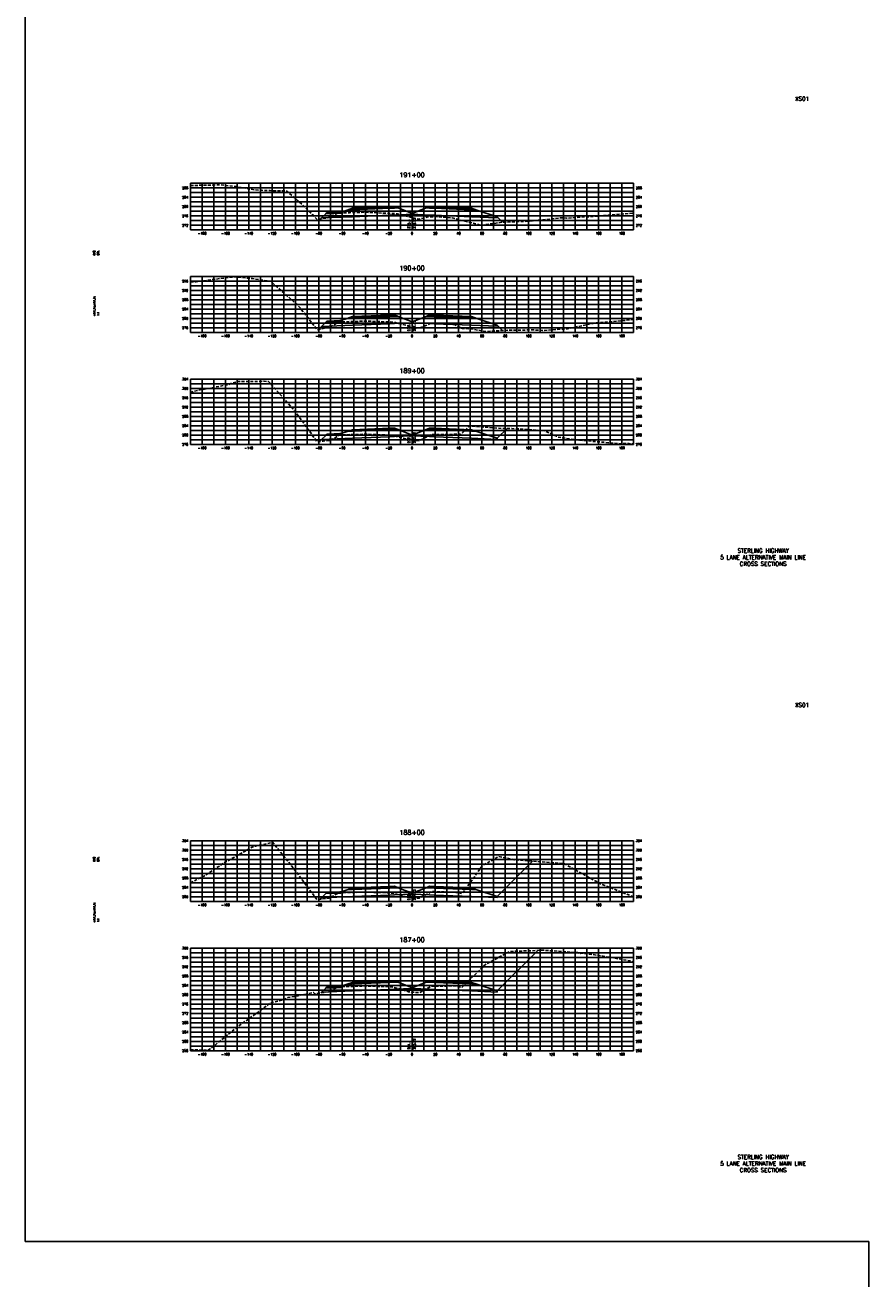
# Model space of a CAD drawing. Extents: x 37 to 10140, y -1968 to 9206.
# Tile 61 of 105: x 2898 to 3622, y 5124 to 6200. Entities that reach past the tile are written whole.
import ezdxf
from ezdxf.enums import TextEntityAlignment as Align

# ---------------------------------------------------------------- set-up
doc = ezdxf.new("R2010")
doc.units = 0
doc.header["$LTSCALE"] = 20
doc.header["$MEASUREMENT"] = 0
doc.linetypes.add('HIDDEN_050%', pattern=[0.1875, 0.125, -0.0625])
doc.layers.get('0').update_dxf_attribs({"color": 101})
for name, color, linetype in [('S-AT-TXT175', 6, 'Continuous'), ('S-AT-TXT80', 1, 'Continuous'), ('XDATUM', 3, 'Continuous'), ('XEG', 1, 'HIDDEN_050%'), ('XFG', 2, 'Continuous'), ('XGRID', 251, 'Continuous'), ('XGRIDT', 2, 'Continuous'), ('XREF-BORDER', 7, 'Continuous')]:
    doc.layers.add(name, color=color, linetype=linetype)
doc.styles.add('L100', font='simplex.shx', dxfattribs={"height": 2})
doc.styles.add('L175', font='ROMANSM.shx', dxfattribs={"height": 3.5})
doc.styles.add('L80', font='ROMANSM.shx', dxfattribs={"height": 1.6})

# ---------------------------------------------------------------- blocks, each defined once
blk = doc.blocks.new('03025_00_att1')
at = {"layer": 'S-AT-TXT175', "style": 'L175'}
for tag, p in [('NUM', (32.402, 20.822)), ('LINE1', (30.64, 1.444)), ('LINE2', (30.64, 1.161)), ('LINE3', (30.64, 0.877))]:
    blk.add_attdef(tag, text='', height=0.175, dxfattribs=at).set_placement(p, align=Align.CENTER)
at = {"layer": 'S-AT-TXT80', "style": 'L80'}
for tag, p in [('DESIGNED', (2.094, 14.201)), ('CHECKED', (2.265, 14.201)), ('DRAFTED', (2.436, 14.201)), ('PCTB', (2.094, 11.605)), ('PSCALE', (2.265, 11.605)), ('PVIEW', (2.436, 11.605))]:
    blk.add_attdef(tag, p, '', height=0.08, rotation=90, dxfattribs=at)

msp = doc.modelspace()

# ---------------------------------------------------------------- linework, layer by layer
for p, q in [((2898.2, 5156.3), (2898.2, 9206.2)), ((2898.2, 5156.3), (3621.8, 5156.3)), ((3621.8, 5156.3), (3621.8, -1967.9))]:
    msp.add_line(p, q)
at = {"layer": 'XDATUM', "flags": 128}
for points in [[(3151.5, 6033.2), (3152.4, 6034.2), (3179, 6035.2), (3211, 6036.5), (3215, 6036.7), (3230, 6037.3), (3245, 6036.7), (3249, 6036.5), (3281, 6035.2), (3303, 6034.3), (3303, 6035.2), (3307.7, 6030.5)], [(3149.5, 5938.3), (3152.4, 5941.2), (3179, 5942.2), (3211, 5943.5), (3215, 5943.7), (3230, 5944.3), (3245, 5943.7), (3249, 5943.5), (3281, 5942.2), (3303, 5941.3), (3303, 5942.2), (3307.6, 5937.6)], [(3150.7, 5842.5), (3152.4, 5844.2), (3179, 5845.2), (3211, 5846.5), (3215, 5846.7), (3230, 5847.3), (3245, 5846.7), (3249, 5846.5), (3281, 5845.2), (3303, 5844.3), (3303, 5845.2), (3311.5, 5853.7)], [(3151.1, 5449.8), (3152.4, 5451.2), (3179, 5452.2), (3211, 5453.5), (3215, 5453.7), (3230, 5454.3), (3245, 5453.7), (3249, 5453.5), (3281, 5452.2), (3303, 5451.3), (3303, 5452.2), (3333.3, 5482.6)], [(3151.7, 5369.5), (3152.4, 5370.2), (3179, 5371.2), (3211, 5372.5), (3215, 5372.7), (3230, 5373.3), (3245, 5372.7), (3249, 5372.5), (3281, 5371.2), (3303, 5370.3), (3303, 5371.2), (3337.8, 5406)]]:
    msp.add_lwpolyline(points, dxfattribs=at)
at = {"layer": 'XEG', "flags": 128}
for points in [[(3040, 6062), (3065.7, 6062.6), (3079.1, 6061.1), (3094.7, 6058.3), (3100.8, 6057.9), (3108.5, 6057.6), (3121.8, 6057.3), (3122.6, 6057.3), (3131.8, 6049.3), (3133.2, 6048.3), (3149, 6032.7), (3150.9, 6033.1), (3159.4, 6034.8), (3160.3, 6035.2), (3166, 6038.2), (3167.7, 6038.3), (3170.3, 6038.5), (3176.5, 6038.7), (3190.6, 6039.1), (3208.4, 6038.2), (3216.1, 6037.9), (3217, 6037.7), (3217.6, 6037.7), (3220.8, 6036.6), (3230, 6034.6), (3236.1, 6033.2), (3243.5, 6035.1), (3250.8, 6035.3), (3264.3, 6034.3), (3264.5, 6034.2), (3285.8, 6028.8), (3289.3, 6027.9), (3289.9, 6028), (3307.2, 6030.5), (3329.9, 6031.4), (3335.8, 6031.9), (3358.1, 6034.4), (3362.4, 6034.1), (3364.3, 6034), (3395.3, 6036.3), (3408.9, 6037.4), (3420, 6038.4)], [(3040, 5979.2), (3044.8, 5979.5), (3073.4, 5983.3), (3077.6, 5983.6), (3078.7, 5983.6), (3090.3, 5982.5), (3093.1, 5982.3), (3109.2, 5979.6), (3128.5, 5962.4), (3132.2, 5959.3), (3137.3, 5952.9), (3148.9, 5938.1), (3157.3, 5940.1), (3159.6, 5940.5), (3165.4, 5943.9), (3166.8, 5944.9), (3167.8, 5944.9), (3170.4, 5945.1), (3180.2, 5945.4), (3190.7, 5945.7), (3200.8, 5945.3), (3210.3, 5945), (3213, 5944.9), (3214.5, 5944.8), (3225.4, 5942), (3228.9, 5941.1), (3230, 5940.9), (3234.7, 5940), (3236.6, 5939.9), (3244.5, 5943.1), (3246.5, 5944.1), (3249.6, 5944), (3264.2, 5944), (3271.3, 5940.2), (3273.2, 5939.5), (3282.4, 5938.8), (3293, 5936.7), (3301.3, 5937.3), (3310.4, 5937.8), (3333.7, 5938.2), (3341.9, 5937.7), (3363.3, 5939.1), (3379.9, 5942.7), (3388.1, 5944.2), (3420, 5947)], [(3040, 5884.6), (3043.3, 5885.7), (3072.9, 5891.4), (3076.4, 5892.8), (3080.4, 5893.8), (3103.1, 5894.1), (3106.2, 5894), (3106.8, 5894), (3108.6, 5892.2), (3128.8, 5869.4), (3132.9, 5863.9), (3148.5, 5842.4), (3153.8, 5842.7), (3160.2, 5843.5), (3164.3, 5845.8), (3167.4, 5847.9), (3169.1, 5848.1), (3170.5, 5848.2), (3180.3, 5848.5), (3190.8, 5848.7), (3200.9, 5848.3), (3210.3, 5847.9), (3212, 5847.8), (3213.5, 5847.7), (3221.1, 5845.7), (3225.7, 5844.5), (3229.6, 5843.9), (3230, 5843.9), (3236.5, 5843.1), (3240.5, 5845.4), (3246.8, 5848.6), (3254.8, 5848.6), (3265, 5848.6), (3270.2, 5849), (3272, 5848.6), (3275.1, 5851.5), (3279.2, 5855.8), (3308.4, 5853.6), (3310.7, 5853.8), (3313, 5853.5), (3315.6, 5853.6), (3343.3, 5851.8), (3354, 5847), (3355.3, 5846.2), (3367, 5844.3), (3371.1, 5843.8), (3408.4, 5840.6), (3416.2, 5840.7), (3420, 5840.4)], [(3040, 5463.9), (3052, 5470.1), (3071, 5482.4), (3071.6, 5482.6), (3093.5, 5494.9), (3094.7, 5495.4), (3095.7, 5495.4), (3110.4, 5498.7), (3123.8, 5482.2), (3125.3, 5480.4), (3126.7, 5478.6), (3148.6, 5449.6), (3152.7, 5450), (3158.8, 5450.9), (3162.1, 5452.6), (3166.7, 5455.2), (3169.5, 5455.4), (3170.5, 5455.5), (3179.5, 5455.7), (3190.3, 5456), (3200.7, 5455.7), (3210.2, 5455.3), (3211.5, 5455.2), (3214.2, 5455), (3219.1, 5453.7), (3226.5, 5451.6), (3230, 5451.2), (3230.5, 5451.1), (3236, 5450.7), (3242.5, 5454), (3247, 5456.5), (3267.5, 5455.9), (3267.5, 5455.9), (3267.6, 5455.8), (3273, 5454.7), (3274.3, 5456.2), (3290.3, 5478.6), (3291.4, 5479.3), (3304.3, 5486.5), (3315.7, 5484.3), (3317.5, 5483.8), (3355.2, 5480.8), (3360.1, 5480.6), (3380.3, 5469.4), (3392.7, 5462.6), (3395.3, 5461.8), (3420, 5451.8)], [(3040, 5320.8), (3053.8, 5320.4), (3056, 5320.9), (3060.3, 5324.2), (3079.8, 5340), (3101.9, 5355.9), (3108.5, 5360.9), (3118.8, 5363.5), (3120.9, 5364.1), (3123.4, 5365.5), (3132.2, 5367.1), (3145.4, 5369.9), (3146.6, 5368.7), (3153.9, 5369.8), (3158.1, 5370.5), (3159.8, 5371.5), (3166.8, 5374.5), (3167.6, 5374.6), (3170.5, 5374.9), (3181, 5375.2), (3190.3, 5375.5), (3199.5, 5375.2), (3210.1, 5374.9), (3210.8, 5374.8), (3213.9, 5374.5), (3215.9, 5374), (3227, 5370.5), (3228.5, 5370.4), (3230, 5370.3), (3236.2, 5369.7), (3245.1, 5374.5), (3246.9, 5375.4), (3251.2, 5375.4), (3266.7, 5375.5), (3269.2, 5375), (3272.7, 5374.3), (3292.3, 5393.3), (3294.5, 5394.8), (3307.2, 5401.5), (3314.2, 5405.1), (3315.4, 5405.1), (3318.9, 5405.3), (3332.5, 5405.7), (3341.2, 5406.3), (3357.2, 5405.1), (3371.8, 5404.1), (3374.4, 5403.4), (3377, 5403.6), (3389.5, 5401.8), (3417.6, 5396.9), (3420, 5396.2)]]:
    msp.add_lwpolyline(points, dxfattribs=at)
at = {"layer": 'XFG', "flags": 128}
for points in [[(3215, 6043), (3211, 6042.8), (3179, 6041.6), (3179, 6042.6), (3174.4, 6041), (3179, 6041.2), (3211, 6042.5), (3215, 6042.7), (3218, 6042.8), (3215, 6044), (3215, 6043)], [(3215, 6044), (3211, 6043.8), (3179, 6042.6), (3179, 6042.2), (3211, 6043.5), (3215, 6043.7), (3215, 6044)], [(3215, 6043.7), (3211, 6043.5), (3179, 6042.2), (3179, 6041.6), (3211, 6042.8), (3215, 6043), (3215, 6043.7)], [(3245, 6044), (3242, 6042.8), (3245, 6042.7), (3249, 6042.5), (3281, 6041.2), (3285.6, 6041), (3281, 6042.6), (3281, 6041.6), (3249, 6042.8), (3245, 6043), (3245, 6044)], [(3245, 6044), (3245, 6043.7), (3249, 6043.5), (3281, 6042.2), (3281, 6042.6), (3249, 6043.8), (3245, 6044)], [(3245, 6043.7), (3245, 6043), (3249, 6042.8), (3281, 6041.6), (3281, 6042.2), (3249, 6043.5), (3245, 6043.7)], [(3152.4, 6034.2), (3152.4, 6034.2), (3151.5, 6033.2)], [(3230, 6038), (3218, 6042.8), (3215, 6042.7), (3211, 6042.5), (3179, 6041.2), (3174.4, 6041), (3169, 6039.2), (3169, 6038.2), (3156, 6037.7), (3152.4, 6034.2), (3179, 6035.2), (3211, 6036.5), (3215, 6036.7), (3230, 6037.3), (3230, 6038)], [(3169, 6039.2), (3168, 6039.2), (3168, 6038.9), (3158, 6038.5), (3158, 6038.8), (3157, 6038.8), (3156, 6037.7), (3169, 6038.2), (3169, 6039.2)], [(3168, 6039.2), (3158, 6038.8), (3158, 6038.5), (3168, 6038.9), (3168, 6039.2)], [(3230, 6038), (3242, 6042.8), (3245, 6042.7), (3249, 6042.5), (3281, 6041.2), (3285.6, 6041), (3303, 6035.2), (3303, 6034.3), (3281, 6035.2), (3249, 6036.5), (3245, 6036.7), (3230, 6037.3)], [(3303, 6035.2), (3303, 6035.2), (3307.7, 6030.5)], [(3230, 5945), (3218, 5949.8), (3215, 5949.7), (3211, 5949.5), (3179, 5948.2), (3174.4, 5948), (3169, 5946.2), (3169, 5945.2), (3156, 5944.7), (3152.4, 5941.2), (3179, 5942.2), (3211, 5943.5), (3215, 5943.7), (3230, 5944.3), (3230, 5945)], [(3215, 5950), (3211, 5949.8), (3179, 5948.6), (3179, 5949.6), (3174.4, 5948), (3179, 5948.2), (3211, 5949.5), (3215, 5949.7), (3218, 5949.8), (3215, 5951), (3215, 5950)], [(3215, 5951), (3211, 5950.8), (3179, 5949.6), (3179, 5949.2), (3211, 5950.5), (3215, 5950.7), (3215, 5951)], [(3215, 5950.7), (3211, 5950.5), (3179, 5949.2), (3179, 5948.6), (3211, 5949.8), (3215, 5950), (3215, 5950.7)], [(3230, 5945), (3242, 5949.8), (3245, 5949.7), (3249, 5949.5), (3281, 5948.2), (3285.6, 5948), (3303, 5942.2), (3303, 5941.3), (3281, 5942.2), (3249, 5943.5), (3245, 5943.7), (3230, 5944.3)], [(3245, 5951), (3242, 5949.8), (3245, 5949.7), (3249, 5949.5), (3281, 5948.2), (3285.6, 5948), (3281, 5949.6), (3281, 5948.6), (3249, 5949.8), (3245, 5950), (3245, 5951)], [(3245, 5951), (3245, 5950.7), (3249, 5950.5), (3281, 5949.2), (3281, 5949.6), (3249, 5950.8), (3245, 5951)], [(3245, 5950.7), (3245, 5950), (3249, 5949.8), (3281, 5948.6), (3281, 5949.2), (3249, 5950.5), (3245, 5950.7)], [(3152.4, 5941.2), (3152.4, 5941.2), (3149.5, 5938.3)], [(3169, 5946.2), (3168, 5946.2), (3168, 5945.9), (3158, 5945.5), (3158, 5945.8), (3157, 5945.8), (3156, 5944.7), (3169, 5945.2), (3169, 5946.2)], [(3168, 5946.2), (3158, 5945.8), (3158, 5945.5), (3168, 5945.9), (3168, 5946.2)], [(3303, 5942.2), (3303, 5942.2), (3307.6, 5937.6)], [(3230, 5848), (3218, 5852.8), (3215, 5852.7), (3211, 5852.5), (3179, 5851.2), (3174.4, 5851), (3169, 5849.2), (3169, 5848.2), (3156, 5847.7), (3152.4, 5844.2), (3179, 5845.2), (3211, 5846.5), (3215, 5846.7), (3230, 5847.3), (3230, 5848)], [(3215, 5853), (3211, 5852.8), (3179, 5851.6), (3179, 5852.6), (3174.4, 5851), (3179, 5851.2), (3211, 5852.5), (3215, 5852.7), (3218, 5852.8), (3215, 5854), (3215, 5853)], [(3215, 5854), (3211, 5853.8), (3179, 5852.6), (3179, 5852.2), (3211, 5853.5), (3215, 5853.7), (3215, 5854)], [(3215, 5853.7), (3211, 5853.5), (3179, 5852.2), (3179, 5851.6), (3211, 5852.8), (3215, 5853), (3215, 5853.7)], [(3230, 5848), (3242, 5852.8), (3245, 5852.7), (3249, 5852.5), (3281, 5851.2), (3285.6, 5851), (3303, 5845.2), (3303, 5844.3), (3281, 5845.2), (3249, 5846.5), (3245, 5846.7), (3230, 5847.3)], [(3245, 5854), (3242, 5852.8), (3245, 5852.7), (3249, 5852.5), (3281, 5851.2), (3285.6, 5851), (3281, 5852.6), (3281, 5851.6), (3249, 5852.8), (3245, 5853), (3245, 5854)], [(3245, 5854), (3245, 5853.7), (3249, 5853.5), (3281, 5852.2), (3281, 5852.6), (3249, 5853.8), (3245, 5854)], [(3245, 5853.7), (3245, 5853), (3249, 5852.8), (3281, 5851.6), (3281, 5852.2), (3249, 5853.5), (3245, 5853.7)], [(3303, 5845.2), (3303, 5845.2), (3311.5, 5853.7)], [(3152.4, 5844.2), (3152.4, 5844.2), (3150.7, 5842.5)], [(3169, 5849.2), (3168, 5849.2), (3168, 5848.9), (3158, 5848.5), (3158, 5848.8), (3157, 5848.8), (3156, 5847.7), (3169, 5848.2), (3169, 5849.2)], [(3168, 5849.2), (3158, 5848.8), (3158, 5848.5), (3168, 5848.9), (3168, 5849.2)], [(3303, 5452.2), (3303, 5452.2), (3333.3, 5482.6)], [(3230, 5455), (3218, 5459.8), (3215, 5459.7), (3211, 5459.5), (3179, 5458.2), (3174.4, 5458), (3169, 5456.2), (3169, 5455.2), (3156, 5454.7), (3152.4, 5451.2), (3179, 5452.2), (3211, 5453.5), (3215, 5453.7), (3230, 5454.3), (3230, 5455)], [(3169, 5456.2), (3168, 5456.2), (3168, 5455.9), (3158, 5455.5), (3158, 5455.8), (3157, 5455.8), (3156, 5454.7), (3169, 5455.2), (3169, 5456.2)], [(3168, 5456.2), (3158, 5455.8), (3158, 5455.5), (3168, 5455.9), (3168, 5456.2)], [(3215, 5460), (3211, 5459.8), (3179, 5458.6), (3179, 5459.6), (3174.4, 5458), (3179, 5458.2), (3211, 5459.5), (3215, 5459.7), (3218, 5459.8), (3215, 5461), (3215, 5460)], [(3215, 5461), (3211, 5460.8), (3179, 5459.6), (3179, 5459.2), (3211, 5460.5), (3215, 5460.7), (3215, 5461)], [(3215, 5460.7), (3211, 5460.5), (3179, 5459.2), (3179, 5458.6), (3211, 5459.8), (3215, 5460), (3215, 5460.7)], [(3230, 5455), (3242, 5459.8), (3245, 5459.7), (3249, 5459.5), (3281, 5458.2), (3285.6, 5458), (3303, 5452.2), (3303, 5451.3), (3281, 5452.2), (3249, 5453.5), (3245, 5453.7), (3230, 5454.3)], [(3245, 5461), (3242, 5459.8), (3245, 5459.7), (3249, 5459.5), (3281, 5458.2), (3285.6, 5458), (3281, 5459.6), (3281, 5458.6), (3249, 5459.8), (3245, 5460), (3245, 5461)], [(3245, 5461), (3245, 5460.7), (3249, 5460.5), (3281, 5459.2), (3281, 5459.6), (3249, 5460.8), (3245, 5461)], [(3245, 5460.7), (3245, 5460), (3249, 5459.8), (3281, 5458.6), (3281, 5459.2), (3249, 5460.5), (3245, 5460.7)], [(3152.4, 5451.2), (3152.4, 5451.2), (3151.1, 5449.8)], [(3303, 5371.2), (3303, 5371.2), (3337.8, 5406)], [(3230, 5374), (3218, 5378.8), (3215, 5378.7), (3211, 5378.5), (3179, 5377.2), (3174.4, 5377), (3169, 5375.2), (3169, 5374.2), (3156, 5373.7), (3152.4, 5370.2), (3179, 5371.2), (3211, 5372.5), (3215, 5372.7), (3230, 5373.3), (3230, 5374)], [(3215, 5379), (3211, 5378.8), (3179, 5377.6), (3179, 5378.6), (3174.4, 5377), (3179, 5377.2), (3211, 5378.5), (3215, 5378.7), (3218, 5378.8), (3215, 5380), (3215, 5379)], [(3215, 5380), (3211, 5379.8), (3179, 5378.6), (3179, 5378.2), (3211, 5379.5), (3215, 5379.7), (3215, 5380)], [(3215, 5379.7), (3211, 5379.5), (3179, 5378.2), (3179, 5377.6), (3211, 5378.8), (3215, 5379), (3215, 5379.7)], [(3230, 5374), (3242, 5378.8), (3245, 5378.7), (3249, 5378.5), (3281, 5377.2), (3285.6, 5377), (3303, 5371.2), (3303, 5370.3), (3281, 5371.2), (3249, 5372.5), (3245, 5372.7), (3230, 5373.3)], [(3245, 5380), (3242, 5378.8), (3245, 5378.7), (3249, 5378.5), (3281, 5377.2), (3285.6, 5377), (3281, 5378.6), (3281, 5377.6), (3249, 5378.8), (3245, 5379), (3245, 5380)], [(3245, 5380), (3245, 5379.7), (3249, 5379.5), (3281, 5378.2), (3281, 5378.6), (3249, 5379.8), (3245, 5380)], [(3245, 5379.7), (3245, 5379), (3249, 5378.8), (3281, 5377.6), (3281, 5378.2), (3249, 5379.5), (3245, 5379.7)], [(3152.4, 5370.2), (3152.4, 5370.2), (3151.7, 5369.5)], [(3169, 5375.2), (3168, 5375.2), (3168, 5374.9), (3158, 5374.5), (3158, 5374.8), (3157, 5374.8), (3156, 5373.7), (3169, 5374.2), (3169, 5375.2)], [(3168, 5375.2), (3158, 5374.8), (3158, 5374.5), (3168, 5374.9), (3168, 5375.2)]]:
    msp.add_lwpolyline(points, dxfattribs=at)
at = {"layer": 'XGRID'}
for p, q in [((3040, 6024), (3040, 6064)), ((3040, 6064), (3420, 6064)), ((3040, 6060), (3420, 6060)), ((3040, 6056), (3420, 6056)), ((3050, 6024), (3050, 6064)), ((3060, 6024), (3060, 6064)), ((3070, 6024), (3070, 6064)), ((3080, 6024), (3080, 6064)), ((3090, 6024), (3090, 6064)), ((3100, 6024), (3100, 6064)), ((3110, 6024), (3110, 6064)), ((3120, 6024), (3120, 6064)), ((3130, 6024), (3130, 6064)), ((3140, 6024), (3140, 6064)), ((3150, 6024), (3150, 6064)), ((3160, 6024), (3160, 6064)), ((3170, 6024), (3170, 6064)), ((3180, 6024), (3180, 6064)), ((3190, 6024), (3190, 6064)), ((3200, 6024), (3200, 6064)), ((3210, 6024), (3210, 6064)), ((3220, 6024), (3220, 6064)), ((3230, 6024), (3230, 6064)), ((3240, 6024), (3240, 6064)), ((3250, 6024), (3250, 6064)), ((3260, 6024), (3260, 6064)), ((3270, 6024), (3270, 6064)), ((3280, 6024), (3280, 6064)), ((3290, 6024), (3290, 6064)), ((3300, 6024), (3300, 6064)), ((3310, 6024), (3310, 6064)), ((3320, 6024), (3320, 6064)), ((3330, 6024), (3330, 6064)), ((3340, 6024), (3340, 6064)), ((3350, 6024), (3350, 6064)), ((3360, 6024), (3360, 6064)), ((3370, 6024), (3370, 6064)), ((3380, 6024), (3380, 6064)), ((3390, 6024), (3390, 6064)), ((3400, 6024), (3400, 6064)), ((3410, 6024), (3410, 6064)), ((3420, 6024), (3420, 6064)), ((3040, 6052), (3420, 6052)), ((3040, 6048), (3420, 6048)), ((3040, 6044), (3420, 6044)), ((3040, 6040), (3420, 6040)), ((3040, 6036), (3420, 6036)), ((3040, 6032), (3420, 6032)), ((3040, 6028), (3420, 6028)), ((3040, 6024), (3420, 6024)), ((3040, 5936), (3040, 5984)), ((3040, 5984), (3420, 5984)), ((3040, 5980), (3420, 5980)), ((3050, 5936), (3050, 5984)), ((3060, 5936), (3060, 5984)), ((3070, 5936), (3070, 5984)), ((3080, 5936), (3080, 5984)), ((3090, 5936), (3090, 5984)), ((3100, 5936), (3100, 5984)), ((3110, 5936), (3110, 5984)), ((3120, 5936), (3120, 5984)), ((3130, 5936), (3130, 5984)), ((3140, 5936), (3140, 5984)), ((3150, 5936), (3150, 5984)), ((3160, 5936), (3160, 5984)), ((3170, 5936), (3170, 5984)), ((3180, 5936), (3180, 5984)), ((3190, 5936), (3190, 5984)), ((3200, 5936), (3200, 5984)), ((3210, 5936), (3210, 5984)), ((3220, 5936), (3220, 5984)), ((3230, 5936), (3230, 5984)), ((3240, 5936), (3240, 5984)), ((3250, 5936), (3250, 5984)), ((3260, 5936), (3260, 5984)), ((3270, 5936), (3270, 5984)), ((3280, 5936), (3280, 5984)), ((3290, 5936), (3290, 5984)), ((3300, 5936), (3300, 5984)), ((3310, 5936), (3310, 5984)), ((3320, 5936), (3320, 5984)), ((3330, 5936), (3330, 5984)), ((3340, 5936), (3340, 5984)), ((3350, 5936), (3350, 5984)), ((3360, 5936), (3360, 5984)), ((3370, 5936), (3370, 5984)), ((3380, 5936), (3380, 5984)), ((3390, 5936), (3390, 5984)), ((3400, 5936), (3400, 5984)), ((3410, 5936), (3410, 5984)), ((3420, 5936), (3420, 5984)), ((3040, 5976), (3420, 5976)), ((3040, 5972), (3420, 5972)), ((3040, 5968), (3420, 5968)), ((3040, 5964), (3420, 5964)), ((3040, 5960), (3420, 5960)), ((3040, 5956), (3420, 5956)), ((3040, 5952), (3420, 5952)), ((3040, 5948), (3420, 5948)), ((3040, 5944), (3420, 5944)), ((3040, 5940), (3420, 5940)), ((3040, 5936), (3420, 5936)), ((3040, 5840), (3040, 5896)), ((3040, 5896), (3420, 5896)), ((3050, 5840), (3050, 5896)), ((3060, 5840), (3060, 5896)), ((3070, 5840), (3070, 5896)), ((3080, 5840), (3080, 5896)), ((3090, 5840), (3090, 5896)), ((3100, 5840), (3100, 5896)), ((3110, 5840), (3110, 5896)), ((3120, 5840), (3120, 5896)), ((3130, 5840), (3130, 5896)), ((3140, 5840), (3140, 5896)), ((3150, 5840), (3150, 5896)), ((3160, 5840), (3160, 5896)), ((3170, 5840), (3170, 5896)), ((3180, 5840), (3180, 5896)), ((3190, 5840), (3190, 5896)), ((3200, 5840), (3200, 5896)), ((3210, 5840), (3210, 5896)), ((3220, 5840), (3220, 5896)), ((3230, 5840), (3230, 5896)), ((3240, 5840), (3240, 5896)), ((3250, 5840), (3250, 5896)), ((3260, 5840), (3260, 5896)), ((3270, 5840), (3270, 5896)), ((3280, 5840), (3280, 5896)), ((3290, 5840), (3290, 5896)), ((3300, 5840), (3300, 5896)), ((3310, 5840), (3310, 5896)), ((3320, 5840), (3320, 5896)), ((3330, 5840), (3330, 5896)), ((3340, 5840), (3340, 5896)), ((3350, 5840), (3350, 5896)), ((3360, 5840), (3360, 5896)), ((3370, 5840), (3370, 5896)), ((3380, 5840), (3380, 5896)), ((3390, 5840), (3390, 5896)), ((3400, 5840), (3400, 5896)), ((3410, 5840), (3410, 5896)), ((3420, 5840), (3420, 5896)), ((3040, 5892), (3420, 5892)), ((3040, 5888), (3420, 5888)), ((3040, 5884), (3420, 5884)), ((3040, 5880), (3420, 5880)), ((3040, 5876), (3420, 5876)), ((3040, 5872), (3420, 5872)), ((3040, 5868), (3420, 5868)), ((3040, 5864), (3420, 5864)), ((3040, 5860), (3420, 5860)), ((3040, 5856), (3420, 5856)), ((3040, 5852), (3420, 5852)), ((3040, 5848), (3420, 5848)), ((3040, 5844), (3420, 5844)), ((3040, 5840), (3420, 5840)), ((3040, 5448), (3040, 5500)), ((3040, 5500), (3420, 5500)), ((3040, 5496), (3420, 5496)), ((3050, 5448), (3050, 5500)), ((3060, 5448), (3060, 5500)), ((3070, 5448), (3070, 5500)), ((3080, 5448), (3080, 5500)), ((3090, 5448), (3090, 5500)), ((3100, 5448), (3100, 5500)), ((3110, 5448), (3110, 5500)), ((3120, 5448), (3120, 5500)), ((3130, 5448), (3130, 5500)), ((3140, 5448), (3140, 5500)), ((3150, 5448), (3150, 5500)), ((3160, 5448), (3160, 5500)), ((3170, 5448), (3170, 5500)), ((3180, 5448), (3180, 5500)), ((3190, 5448), (3190, 5500)), ((3200, 5448), (3200, 5500)), ((3210, 5448), (3210, 5500)), ((3220, 5448), (3220, 5500)), ((3230, 5448), (3230, 5500)), ((3240, 5448), (3240, 5500)), ((3250, 5448), (3250, 5500)), ((3260, 5448), (3260, 5500)), ((3270, 5448), (3270, 5500)), ((3280, 5448), (3280, 5500)), ((3290, 5448), (3290, 5500)), ((3300, 5448), (3300, 5500)), ((3310, 5448), (3310, 5500)), ((3320, 5448), (3320, 5500)), ((3330, 5448), (3330, 5500)), ((3340, 5448), (3340, 5500)), ((3350, 5448), (3350, 5500)), ((3360, 5448), (3360, 5500)), ((3370, 5448), (3370, 5500)), ((3380, 5448), (3380, 5500)), ((3390, 5448), (3390, 5500)), ((3400, 5448), (3400, 5500)), ((3410, 5448), (3410, 5500)), ((3420, 5448), (3420, 5500)), ((3040, 5492), (3420, 5492)), ((3040, 5488), (3420, 5488)), ((3040, 5484), (3420, 5484)), ((3040, 5480), (3420, 5480)), ((3040, 5476), (3420, 5476)), ((3040, 5472), (3420, 5472)), ((3040, 5468), (3420, 5468)), ((3040, 5464), (3420, 5464)), ((3040, 5460), (3420, 5460)), ((3040, 5456), (3420, 5456)), ((3040, 5452), (3420, 5452)), ((3040, 5448), (3420, 5448)), ((3040, 5320), (3040, 5408)), ((3040, 5408), (3420, 5408)), ((3040, 5404), (3420, 5404)), ((3040, 5400), (3420, 5400)), ((3050, 5320), (3050, 5408)), ((3060, 5320), (3060, 5408)), ((3070, 5320), (3070, 5408)), ((3080, 5320), (3080, 5408)), ((3090, 5320), (3090, 5408)), ((3100, 5320), (3100, 5408)), ((3110, 5320), (3110, 5408)), ((3120, 5320), (3120, 5408)), ((3130, 5320), (3130, 5408)), ((3140, 5320), (3140, 5408)), ((3150, 5320), (3150, 5408)), ((3160, 5320), (3160, 5408)), ((3170, 5320), (3170, 5408)), ((3180, 5320), (3180, 5408)), ((3190, 5320), (3190, 5408)), ((3200, 5320), (3200, 5408)), ((3210, 5320), (3210, 5408)), ((3220, 5320), (3220, 5408)), ((3230, 5320), (3230, 5408)), ((3240, 5320), (3240, 5408)), ((3250, 5320), (3250, 5408)), ((3260, 5320), (3260, 5408)), ((3270, 5320), (3270, 5408)), ((3280, 5320), (3280, 5408)), ((3290, 5320), (3290, 5408)), ((3300, 5320), (3300, 5408)), ((3310, 5320), (3310, 5408)), ((3320, 5320), (3320, 5408)), ((3330, 5320), (3330, 5408)), ((3340, 5320), (3340, 5408)), ((3350, 5320), (3350, 5408)), ((3360, 5320), (3360, 5408)), ((3370, 5320), (3370, 5408)), ((3380, 5320), (3380, 5408)), ((3390, 5320), (3390, 5408)), ((3400, 5320), (3400, 5408)), ((3410, 5320), (3410, 5408)), ((3420, 5320), (3420, 5408)), ((3040, 5396), (3420, 5396)), ((3040, 5392), (3420, 5392)), ((3040, 5388), (3420, 5388)), ((3040, 5384), (3420, 5384)), ((3040, 5380), (3420, 5380)), ((3040, 5376), (3420, 5376)), ((3040, 5372), (3420, 5372)), ((3040, 5368), (3420, 5368)), ((3040, 5364), (3420, 5364)), ((3040, 5360), (3420, 5360)), ((3040, 5356), (3420, 5356)), ((3040, 5352), (3420, 5352)), ((3040, 5348), (3420, 5348)), ((3040, 5344), (3420, 5344)), ((3040, 5340), (3420, 5340)), ((3040, 5336), (3420, 5336)), ((3040, 5332), (3420, 5332)), ((3040, 5328), (3420, 5328)), ((3040, 5324), (3420, 5324)), ((3040, 5320), (3420, 5320))]:
    msp.add_line(p, q, dxfattribs=at)

# ---------------------------------------------------------------- block references
at = {"layer": 'XREF-BORDER'}
ref = msp.add_blockref('03025_00_att1', (2916.4, 5718.2), dxfattribs=dict(at, xscale=20, yscale=20, zscale=20))
ref.add_attrib('LINE1', 'STERLING HIGHWAY', dxfattribs={"layer": 'S-AT-TXT175', "height": 3.5, "style": 'L175'}).set_placement((3531.1, 5747.1), align=Align.CENTER)
ref.add_attrib('LINE2', '5 LANE ALTERNATIVE MAIN LINE', dxfattribs={"layer": 'S-AT-TXT175', "height": 3.5, "style": 'L175'}).set_placement((3531.1, 5741.4), align=Align.CENTER)
ref.add_attrib('LINE3', 'CROSS SECTIONS', dxfattribs={"layer": 'S-AT-TXT175', "height": 3.5, "style": 'L175'}).set_placement((3531.1, 5735.8), align=Align.CENTER)
ref.add_attrib('NUM', 'XS01', dxfattribs={"layer": 'S-AT-TXT175', "height": 3.5, "style": 'L175'}).set_placement((3564.5, 6134.7), align=Align.CENTER)
ref.add_attrib('DESIGNED', 'CAB', (2958.3, 6002.2), dxfattribs={"layer": 'S-AT-TXT80', "height": 1.6, "rotation": 90, "style": 'L80'})
ref.add_attrib('CHECKED', 'DRL', (2961.7, 6002.2), dxfattribs={"layer": 'S-AT-TXT80', "height": 1.6, "rotation": 90, "style": 'L80'})
ref.add_attrib('PCTB', 'adot_hs,adot_fs', (2958.3, 5950.3), dxfattribs={"layer": 'S-AT-TXT80', "height": 1.6, "rotation": 90, "style": 'L80'})
ref.add_attrib('PSCALE', '1:1', (2961.7, 5950.3), dxfattribs={"layer": 'S-AT-TXT80', "height": 1.6, "rotation": 90, "style": 'L80'})
ref = msp.add_blockref('03025_00_att1', (2916.4, 5198.2), dxfattribs=dict(at, xscale=20, yscale=20, zscale=20))
ref.add_attrib('LINE1', 'STERLING HIGHWAY', dxfattribs={"layer": 'S-AT-TXT175', "height": 3.5, "style": 'L175'}).set_placement((3531.1, 5227.1), align=Align.CENTER)
ref.add_attrib('LINE2', '5 LANE ALTERNATIVE MAIN LINE', dxfattribs={"layer": 'S-AT-TXT175', "height": 3.5, "style": 'L175'}).set_placement((3531.1, 5221.4), align=Align.CENTER)
ref.add_attrib('LINE3', 'CROSS SECTIONS', dxfattribs={"layer": 'S-AT-TXT175', "height": 3.5, "style": 'L175'}).set_placement((3531.1, 5215.8), align=Align.CENTER)
ref.add_attrib('NUM', 'XS01', dxfattribs={"layer": 'S-AT-TXT175', "height": 3.5, "style": 'L175'}).set_placement((3564.5, 5614.7), align=Align.CENTER)
ref.add_attrib('DESIGNED', 'CAB', (2958.3, 5482.2), dxfattribs={"layer": 'S-AT-TXT80', "height": 1.6, "rotation": 90, "style": 'L80'})
ref.add_attrib('CHECKED', 'DRL', (2961.7, 5482.2), dxfattribs={"layer": 'S-AT-TXT80', "height": 1.6, "rotation": 90, "style": 'L80'})
ref.add_attrib('PCTB', 'adot_hs,adot_fs', (2958.3, 5430.3), dxfattribs={"layer": 'S-AT-TXT80', "height": 1.6, "rotation": 90, "style": 'L80'})
ref.add_attrib('PSCALE', '1:1', (2961.7, 5430.3), dxfattribs={"layer": 'S-AT-TXT80', "height": 1.6, "rotation": 90, "style": 'L80'})

# ---------------------------------------------------------------- texts
at = {"layer": 'XGRIDT', "style": 'L100'}
for s, p in [('191+00', (3230, 6068)), ('190+00', (3230, 5988)), ('189+00', (3230, 5900)), ('188+00', (3230, 5504)), ('187+00', (3230, 5412))]:
    msp.add_text(s, height=4, dxfattribs=at).set_placement(p, align=Align.BOTTOM_CENTER)
for s, p in [('288', (3038, 6060)), ('284', (3038, 6052)), ('280', (3038, 6044)), ('276', (3038, 6036)), ('272', (3038, 6028)), ('296', (3038, 5980)), ('292', (3038, 5972)), ('288', (3038, 5964)), ('284', (3038, 5956)), ('280', (3038, 5948)), ('276', (3038, 5940)), ('304', (3038, 5896)), ('300', (3038, 5888)), ('296', (3038, 5880)), ('292', (3038, 5872)), ('288', (3038, 5864)), ('284', (3038, 5856)), ('280', (3038, 5848)), ('276', (3038, 5840)), ('304', (3038, 5500)), ('300', (3038, 5492)), ('296', (3038, 5484)), ('292', (3038, 5476)), ('288', (3038, 5468)), ('284', (3038, 5460)), ('280', (3038, 5452)), ('300', (3038, 5408)), ('296', (3038, 5400)), ('292', (3038, 5392)), ('288', (3038, 5384)), ('284', (3038, 5376)), ('280', (3038, 5368)), ('276', (3038, 5360)), ('272', (3038, 5352)), ('268', (3038, 5344)), ('264', (3038, 5336)), ('260', (3038, 5328)), ('256', (3038, 5320))]:
    msp.add_text(s, height=2, dxfattribs=at).set_placement(p, align=Align.MIDDLE_RIGHT)
for s, p in [('288', (3422, 6060)), ('284', (3422, 6052)), ('280', (3422, 6044)), ('276', (3422, 6036)), ('272', (3422, 6028)), ('296', (3422, 5980)), ('292', (3422, 5972)), ('288', (3422, 5964)), ('284', (3422, 5956)), ('280', (3422, 5948)), ('276', (3422, 5940)), ('304', (3422, 5896)), ('300', (3422, 5888)), ('296', (3422, 5880)), ('292', (3422, 5872)), ('288', (3422, 5864)), ('284', (3422, 5856)), ('280', (3422, 5848)), ('276', (3422, 5840)), ('304', (3422, 5500)), ('300', (3422, 5492)), ('296', (3422, 5484)), ('292', (3422, 5476)), ('288', (3422, 5468)), ('284', (3422, 5460)), ('280', (3422, 5452)), ('300', (3422, 5408)), ('296', (3422, 5400)), ('292', (3422, 5392)), ('288', (3422, 5384)), ('284', (3422, 5376)), ('280', (3422, 5368)), ('276', (3422, 5360)), ('272', (3422, 5352)), ('268', (3422, 5344)), ('264', (3422, 5336)), ('260', (3422, 5328)), ('256', (3422, 5320))]:
    msp.add_text(s, height=2, dxfattribs=at).set_placement(p, align=Align.MIDDLE_LEFT)
for s, p in [('279.92', (3231, 6025)), ('281.42', (3231, 5937)), ('282.92', (3231, 5841)), ('284.42', (3231, 5449)), ('285.92', (3231, 5321))]:
    msp.add_text(s, height=2, rotation=90, dxfattribs=at).set_placement(p, align=Align.TOP_LEFT)
for s, p in [('275.3', (3229, 6025)), ('276.4', (3229, 5937)), ('277.9', (3229, 5841)), ('279.6', (3229, 5449)), ('281.1', (3229, 5321))]:
    msp.add_text(s, height=2, rotation=90, dxfattribs=at).set_placement(p, align=Align.BOTTOM_LEFT)
for s, p in [('-180', (3050, 6022)), ('-160', (3070, 6022)), ('-140', (3090, 6022)), ('-120', (3110, 6022)), ('-100', (3130, 6022)), ('-80', (3150, 6022)), ('-60', (3170, 6022)), ('-40', (3190, 6022)), ('-20', (3210, 6022)), ('0', (3230, 6022)), ('20', (3250, 6022)), ('40', (3270, 6022)), ('60', (3290, 6022)), ('80', (3310, 6022)), ('100', (3330, 6022)), ('120', (3350, 6022)), ('140', (3370, 6022)), ('160', (3390, 6022)), ('180', (3410, 6022)), ('-180', (3050, 5934)), ('-160', (3070, 5934)), ('-140', (3090, 5934)), ('-120', (3110, 5934)), ('-100', (3130, 5934)), ('-80', (3150, 5934)), ('-60', (3170, 5934)), ('-40', (3190, 5934)), ('-20', (3210, 5934)), ('0', (3230, 5934)), ('20', (3250, 5934)), ('40', (3270, 5934)), ('60', (3290, 5934)), ('80', (3310, 5934)), ('100', (3330, 5934)), ('120', (3350, 5934)), ('140', (3370, 5934)), ('160', (3390, 5934)), ('180', (3410, 5934)), ('-180', (3050, 5838)), ('-160', (3070, 5838)), ('-140', (3090, 5838)), ('-120', (3110, 5838)), ('-100', (3130, 5838)), ('-80', (3150, 5838)), ('-60', (3170, 5838)), ('-40', (3190, 5838)), ('-20', (3210, 5838)), ('0', (3230, 5838)), ('20', (3250, 5838)), ('40', (3270, 5838)), ('60', (3290, 5838)), ('80', (3310, 5838)), ('100', (3330, 5838)), ('120', (3350, 5838)), ('140', (3370, 5838)), ('160', (3390, 5838)), ('180', (3410, 5838)), ('-180', (3050, 5446)), ('-160', (3070, 5446)), ('-140', (3090, 5446)), ('-120', (3110, 5446)), ('-100', (3130, 5446)), ('-80', (3150, 5446)), ('-60', (3170, 5446)), ('-40', (3190, 5446)), ('-20', (3210, 5446)), ('0', (3230, 5446)), ('20', (3250, 5446)), ('40', (3270, 5446)), ('60', (3290, 5446)), ('80', (3310, 5446)), ('100', (3330, 5446)), ('120', (3350, 5446)), ('140', (3370, 5446)), ('160', (3390, 5446)), ('180', (3410, 5446)), ('-180', (3050, 5318)), ('-160', (3070, 5318)), ('-140', (3090, 5318)), ('-120', (3110, 5318)), ('-100', (3130, 5318)), ('-80', (3150, 5318)), ('-60', (3170, 5318)), ('-40', (3190, 5318)), ('-20', (3210, 5318)), ('0', (3230, 5318)), ('20', (3250, 5318)), ('40', (3270, 5318)), ('60', (3290, 5318)), ('80', (3310, 5318)), ('100', (3330, 5318)), ('120', (3350, 5318)), ('140', (3370, 5318)), ('160', (3390, 5318)), ('180', (3410, 5318))]:
    msp.add_text(s, height=2, dxfattribs=at).set_placement(p, align=Align.TOP_CENTER)

doc.saveas('drawing.dxf')
